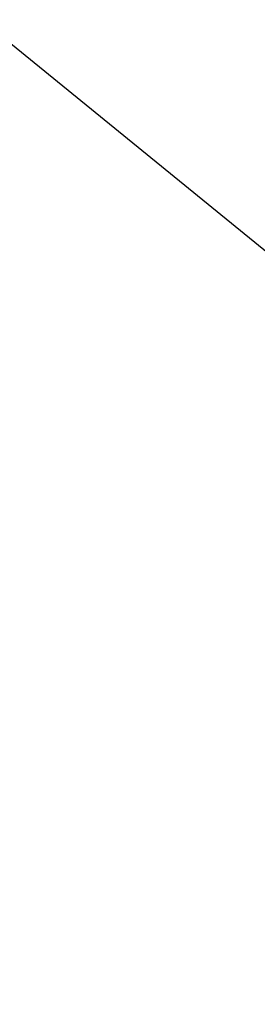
# Model space of a CAD drawing. Header units: millimetres. Extents: x 0 to 146, y 0 to 186.
# Tile 167 of 256: x 57.466 to 57.566, y 15.261 to 15.675. Entities that reach past the tile are written whole.
import ezdxf

# ---------------------------------------------------------------- set-up
doc = ezdxf.new("R2010")
doc.units = ezdxf.units.MM
doc.header["$LTSCALE"] = 25.4
doc.layers.get('0').update_dxf_attribs({"true_color": 0xff5454})

# ---------------------------------------------------------------- blocks, each defined once
blk = doc.blocks.new('PROFILE-IRIS-LED-12W-9000-9001-9002-9003.STL#2')
at = {"color": 18, "true_color": 0x000000}
mesh = blk.add_polyface(dxfattribs=at)
corners = [(86.27429, 13.14632, 178.36357), (29.49774, 92.73405, 129.93005), (84.79808, 10.26134, 174.88696), (30.97394, 95.61903, 133.40666)]
mesh.append_faces([[corners[k] for k in face] for face in [(0, 1, 2), (1, 0, 3)]], dxfattribs={"vtx0": -1, "color": 18})
mesh = blk.add_polyface(dxfattribs=at)
corners = [(86.30376, 13.14983, 168.74986), (87.55438, 13.86155, 171.80167), (86.99106, 12.12482, 169.30861), (86.86709, 14.88656, 171.24292)]
mesh.append_faces([[corners[k] for k in face] for face in [(0, 1, 2), (1, 0, 3)]], dxfattribs={"vtx0": -1, "color": 18})
mesh = blk.add_polyface(dxfattribs=at)
corners = [(85.819, 10.2197, 167.2554), (86.70789, 10.83855, 170.54282), (86.49815, 9.20686, 167.80751), (86.02875, 11.85139, 169.99071)]
mesh.append_faces([[corners[k] for k in face] for face in [(0, 1, 2), (1, 0, 3)]], dxfattribs={"vtx0": -1, "color": 18})

msp = doc.modelspace()

# ---------------------------------------------------------------- block references
at = {"color": 0, "extrusion": (0, -1, -3.33067e-16)}
msp.add_blockref('PROFILE-IRIS-LED-12W-9000-9001-9002-9003.STL#2', (-28.77123, -1.42399, -185.82225), dxfattribs=at)

doc.saveas('drawing.dxf')
